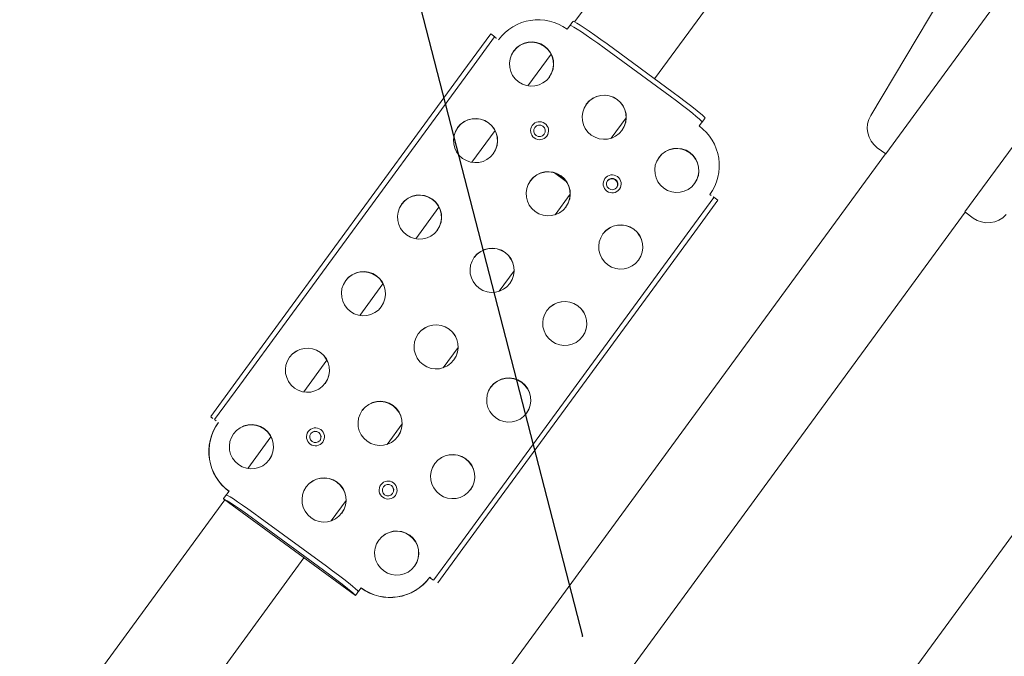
# Model space of a CAD drawing. Extents: x 5477758 to 5478338, y 5918296 to 5918502.
# Tile 29 of 138: x 5477899.483 to 5477900.086, y 5918354.399 to 5918354.789. Entities that reach past the tile are written whole.
import ezdxf

# ---------------------------------------------------------------- set-up
doc = ezdxf.new("R2010")
doc.units = 0
doc.header["$PDSIZE"] = 0.75
doc.linetypes.add('ACAD_ISO03W100', pattern=[30, 12, -18])
doc.layers.get('0').update_dxf_attribs({"linetype": 'CONTINUOUS', "lineweight": 13})
doc.layers.add('0_PROJEKTOWANE ZABAWKI', color=7, linetype='CONTINUOUS', lineweight=0)
doc.layers.add('0_WSPÓŁRZĘDNE_ODNOŚNIKI', color=6, linetype='CONTINUOUS', lineweight=15)
doc.styles.add('pktkecm$0$STANDARD', font='romans')
doc.dimstyles.new('pktkecm$0$ODNOŚNIKI', dxfattribs={"dimtxt": 17.5, "dimasz": 6, "dimexe": 7, "dimexo": 7, "dimgap": 7, "dimtad": 1, "dimtoh": 1, "dimdec": 0, "dimzin": 0, "dimdsep": 46, "dimtxsty": 'pktkecm$0$STANDARD', "dimblk": 'pktkecm$0$_Dot', "dimcen": 8, "dimdle": 7, "dimclrt": 2, "dimadec": 0, "dimazin": 0, "dimtfac": 1, "dimtdec": 0, "dimtofl": 0, "dimtmove": 0, "dimatfit": 3, "dimldrblk": 'pktkecm$0$_DotBlank', "dimfxl": 0, "dimtolj": 1, "dimtzin": 0, "dimarcsym": 0})

# ---------------------------------------------------------------- blocks, each defined once
blk = doc.blocks.new('zw$2AC3')
at = {"lineweight": 0}
for p, q in [((-142.4194631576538, -71.23101636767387), (-115.0274410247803, -71.23101630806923)), ((-150.7070513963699, -84.59598597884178), (-150.7070516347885, -85.23101636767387)), ((-162.7796500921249, -85.23101630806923), (-150.7070516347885, -85.23101636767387)), ((-150.7070515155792, -85.21601644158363), (-67.79288053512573, -85.21601638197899)), ((-150.7070515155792, -91.23101624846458), (-162.7796502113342, -91.23101630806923)), ((-150.7070515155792, -91.23101624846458), (-150.7070515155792, -91.86604681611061)), ((-150.7070515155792, -91.2460164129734), (-67.79288053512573, -91.24601629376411)), ((-152.0659704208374, -93.35939744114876), (-162.7796502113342, -94.3715503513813)), ((-142.3612426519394, -98.138597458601), (-142.3612424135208, -97.83477082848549)), ((-142.3603411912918, -97.83101639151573), (-139.9728103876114, -97.83101645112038)), ((-139.9728103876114, -97.83101645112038), (-115.9967215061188, -97.83101633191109)), ((-115.9967215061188, -97.83101633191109), (-113.401994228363, -97.83101633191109)), ((-139.9728108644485, -98.13101634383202), (-142.3603411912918, -98.13101640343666)), ((-115.9967216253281, -98.13101640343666), (-139.9728108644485, -98.13101634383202)), ((-113.4019941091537, -98.13101634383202), (-115.9967216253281, -98.13101640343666)), ((-113.3688374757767, -98.43101641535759), (-113.3822259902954, -98.43101641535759)), ((-145.5965783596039, -101.4310164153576), (-145.9279992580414, -101.4310162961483)), ((-145.3503441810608, -101.4310163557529), (-145.5965783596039, -101.4310164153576)), ((-110.1498178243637, -101.4310162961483), (-110.3852146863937, -101.4310163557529)), ((-109.8183966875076, -101.4310164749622), (-110.1498178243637, -101.4310162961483)), ((-109.7986028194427, -101.4356297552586), (-109.7986027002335, -111.4264031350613)), ((-146.0667332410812, -108.9310164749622), (-146.0667331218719, -103.9310164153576)), ((-145.7670321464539, -103.9310164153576), (-145.7670320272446, -108.9310163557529)), ((-110.2024998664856, -108.9310163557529), (-110.2025001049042, -103.9310162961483)), ((-109.9027988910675, -103.9310162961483), (-109.9027988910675, -108.9310164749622)), ((-146.0667332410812, -105.3310161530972), (-157.4296499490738, -105.3310163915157)), ((-141.5714892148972, -105.331016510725), (-143.1217894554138, -105.3310163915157)), ((-135.7772676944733, -105.3310163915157), (-137.3275678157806, -105.3310162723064)), ((-129.9830461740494, -105.3310163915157), (-131.5333460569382, -105.3310163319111)), ((-124.1888245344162, -105.3310163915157), (-125.7391245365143, -105.3310163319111)), ((-118.3946032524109, -105.3310163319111), (-119.9449031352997, -105.3310163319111)), ((-112.600381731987, -105.3310163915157), (-114.1506816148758, -105.3310163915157)), ((-81.98346590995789, -105.3310162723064), (-109.7986028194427, -105.3310162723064)), ((-137.8444284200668, -106.0670109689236), (-137.8444285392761, -106.795021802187)), ((-137.8176522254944, -106.8798699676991), (-137.8176522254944, -105.9821629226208)), ((-150.6755114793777, -111.3310162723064), (-145.9864041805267, -111.3310163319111)), ((-145.9279992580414, -111.4310164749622), (-145.5965782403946, -111.4310163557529)), ((-145.5965782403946, -111.4310163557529), (-145.3503446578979, -111.4310163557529)), ((-143.5480788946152, -111.3310163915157), (-141.1451995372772, -111.3310163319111)), ((-137.7538573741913, -111.3310162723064), (-135.3509780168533, -111.3310163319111)), ((-131.9596359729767, -111.3310163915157), (-129.5567564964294, -111.3310162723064)), ((-126.1654144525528, -111.3310163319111), (-123.7625350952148, -111.3310163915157)), ((-120.3711930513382, -111.3310164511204), (-117.968313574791, -111.3310164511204)), ((-114.576971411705, -111.3310163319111), (-112.1740920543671, -111.3310163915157)), ((-110.385214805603, -111.4310164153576), (-110.1498175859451, -111.4310164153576)), ((-110.1498175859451, -111.4310164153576), (-109.8183968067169, -111.4310163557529)), ((-109.7986027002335, -111.3310163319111), (-81.9834656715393, -111.3310163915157)), ((-142.3612424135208, -115.0272620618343), (-142.3612425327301, -114.7234353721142)), ((-142.3603413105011, -114.7310164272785), (-139.9728107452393, -114.7310163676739)), ((-139.9728107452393, -114.7310163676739), (-115.9967216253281, -114.7310165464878)), ((-115.9967216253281, -114.7310165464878), (-113.401994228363, -114.7310163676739)), ((-113.368837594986, -114.4310163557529), (-113.3822257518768, -114.4310162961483)), ((-139.9728107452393, -115.0310163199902), (-142.3603413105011, -115.0310163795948)), ((-115.9967215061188, -115.0310164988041), (-139.9728107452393, -115.0310163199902)), ((-113.4019941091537, -115.0310164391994), (-115.9967215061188, -115.0310164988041))]:
    blk.add_line(p, q, dxfattribs=at)
at = {"linetype": 'ACAD_ISO03W100', "lineweight": 0, "ltscale": 0.1}
blk.add_lwpolyline([(-43.25233459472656, -268.3472688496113, 0.4162854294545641), (107.8079483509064, -118.3510163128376), (107.8079483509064, -58.11101630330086, 0.4142135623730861), (-42.19205152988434, 91.8889836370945), (-179.8757082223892, 91.88898369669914, 0.414213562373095), (-329.8757085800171, -58.1110163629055), (-329.8757085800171, -118.3510163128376, 0.414229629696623), (-179.867479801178, -268.351016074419, -1.371421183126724e-05)], format="xyb", close=True, dxfattribs=at)
at = {"lineweight": 0}
for centre, radius, start, end in [((-152.2070516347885, -84.59598580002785), 1.499999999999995, 2.995073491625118e-07, 84.60311746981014), ((-152.2070517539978, -91.86604687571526), 1.5, 275.3968837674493, 2.995073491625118e-07)]:
    blk.add_arc(centre, radius, start, end, dxfattribs=at)
for centre, major_axis, ratio, start_param, end_param in [((-113.3956141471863, -98.43101635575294), (-3.530509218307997e-14, 0.5999999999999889), 0.04462719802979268, 4.712388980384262, 5.980965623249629), ((-142.3533334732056, -101.4310164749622), (-1.110223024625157e-14, 2.999999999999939), 0.9990037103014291, 0, 1.57079632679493), ((-142.3667216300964, -98.4310162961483), (3.719247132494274e-15, -0.2999999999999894), 0.04462719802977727, 1.570796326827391, 2.503978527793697), ((-113.3956141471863, -98.43101635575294), (-1.529332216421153e-14, 0.2999999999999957), 0.04462719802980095, 4.712388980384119, 5.645571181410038), ((-113.3822259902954, -101.4310163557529), (-1.13242748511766e-14, 2.999999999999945), 0.9990037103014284, 4.712388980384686, 6.283185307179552), ((-113.3688373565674, -101.4310163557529), (-1.310063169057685e-14, 2.999999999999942), 0.9990037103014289, 4.712388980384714, 6.283185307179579), ((-142.3399451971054, -100.9310163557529), (8.058331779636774e-12, 1.349999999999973), 0.9990037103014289, 0.004963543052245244, 3.13662911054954), ((-136.5457234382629, -100.9310164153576), (8.057998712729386e-12, 1.349999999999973), 0.9990037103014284, 0.004963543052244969, 3.136629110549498), ((-130.7515022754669, -100.9310163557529), (8.057998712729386e-12, 1.349999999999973), 0.9990037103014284, 0.004963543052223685, 3.136629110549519), ((-124.9572806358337, -100.9310163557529), (8.058220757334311e-12, 1.349999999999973), 0.9990037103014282, 0.004963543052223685, 3.136629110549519), ((-119.1630591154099, -100.9310164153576), (8.057998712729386e-12, 1.349999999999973), 0.9990037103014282, 0.004963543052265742, 3.136629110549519), ((-113.368837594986, -100.9310162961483), (8.057998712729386e-12, 1.349999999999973), 0.9990037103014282, 0.004963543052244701, 3.136629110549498), ((-145.9551650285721, -103.9310164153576), (-4.241051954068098e-14, 2.499999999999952), 0.04462719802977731, 0.07149449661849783, 1.570796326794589), ((-145.6554641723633, -103.9310164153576), (-9.547918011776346e-15, 2.499999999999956), 0.04462719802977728, 0.07149449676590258, 1.570796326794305), ((-110.0909321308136, -103.9310163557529), (-4.241051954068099e-14, 2.49999999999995), 0.04462719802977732, 0.07149449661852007, 1.570796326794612), ((-109.7912307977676, -103.9310163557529), (-9.547918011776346e-15, 2.499999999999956), 0.04462719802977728, 0.07149449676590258, 1.570796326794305), ((-139.3429342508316, -103.631016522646), (-2.22669105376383e-12, -0.3499999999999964), 0.9990037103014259, 3.14797436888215, 6.276803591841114), ((-139.3429342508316, -103.631016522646), (2.089300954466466e-12, 0.3499999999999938), 0.9990037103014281, 0.006381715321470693, 3.135210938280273), ((-139.3161576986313, -103.6310164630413), (2.225553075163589e-12, 0.3499999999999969), 0.9990037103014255, 0.04468657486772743, 3.096906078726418), ((-116.1660484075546, -103.6310164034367), (2.088940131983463e-12, 0.3499999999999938), 0.9990037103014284, 0.006381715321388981, 3.135210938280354), ((-142.3399453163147, -106.4310164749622), (8.058886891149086e-12, 1.349999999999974), 0.9990037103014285, 0.004963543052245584, 3.136629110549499), ((-136.5457235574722, -106.4310164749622), (8.059108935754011e-12, 1.349999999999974), 0.9990037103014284, 0.004963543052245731, 3.136629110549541), ((-130.7515022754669, -106.4310163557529), (8.059664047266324e-12, 1.349999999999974), 0.9990037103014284, 0.004963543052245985, 3.136629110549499), ((-124.9572806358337, -106.4310163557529), (8.059664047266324e-12, 1.349999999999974), 0.9990037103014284, 0.004963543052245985, 3.136629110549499), ((-119.1630592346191, -106.4310162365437), (8.059664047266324e-12, 1.349999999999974), 0.9990037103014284, 0.004963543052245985, 3.136629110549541), ((-113.3688374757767, -106.4310164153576), (8.058886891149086e-12, 1.349999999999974), 0.9990037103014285, 0.004963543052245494, 3.136629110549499), ((-139.3429343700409, -109.131016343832), (2.089189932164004e-12, 0.3499999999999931), 0.9990037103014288, 0.006381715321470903, 3.135210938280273), ((-116.166048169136, -109.1310162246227), (2.089245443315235e-12, 0.349999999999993), 0.9990037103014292, 0.006381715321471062, 3.135210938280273), ((-145.9551651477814, -108.9310162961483), (9.769962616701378e-15, -2.499999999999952), 0.04462719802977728, 4.712388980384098, 6.211690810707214), ((-145.6554641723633, -108.9310162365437), (4.241051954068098e-14, -2.499999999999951), 0.04462719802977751, 4.712388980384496, 6.211690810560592), ((-110.090931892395, -108.9310163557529), (9.103828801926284e-15, -2.499999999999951), 0.0446271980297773, 4.712388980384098, 6.211690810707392), ((-109.7912309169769, -108.9310162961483), (4.241051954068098e-14, -2.499999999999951), 0.04462719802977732, 4.712388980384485, 6.211690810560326), ((-142.3399451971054, -111.9310164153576), (8.058220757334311e-12, 1.349999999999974), 0.9990037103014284, 0.004963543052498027, 3.136629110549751), ((-136.5457235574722, -111.9310164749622), (8.058775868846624e-12, 1.349999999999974), 0.9990037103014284, 0.004963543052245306, 3.136629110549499), ((-130.7515022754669, -111.9310164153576), (8.058220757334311e-12, 1.349999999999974), 0.9990037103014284, 0.004963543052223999, 3.136629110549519), ((-124.9572803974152, -111.9310164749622), (8.058775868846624e-12, 1.349999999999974), 0.9990037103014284, 0.004963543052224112, 3.136629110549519), ((-119.1630592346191, -111.9310164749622), (8.058664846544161e-12, 1.349999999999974), 0.9990037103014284, 0.004963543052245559, 3.136629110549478), ((-113.368837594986, -111.9310162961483), (8.057887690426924e-12, 1.349999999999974), 0.9990037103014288, 0.00496354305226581, 3.136629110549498), ((-142.3533333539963, -111.4310164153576), (1.287858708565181e-14, -2.999999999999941), 0.9990037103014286, 4.712388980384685, 6.283185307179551), ((-113.3822259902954, -111.4310163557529), (9.103828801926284e-15, -2.999999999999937), 0.9990037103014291, 0, 1.570796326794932), ((-113.368837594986, -111.4310164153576), (7.549516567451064e-15, -2.99999999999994), 0.9990037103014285, 0, 1.570796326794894), ((-142.366721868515, -114.4310163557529), (1.082467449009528e-15, -0.2999999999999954), 0.04462719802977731, 0.6376141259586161, 1.570796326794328), ((-113.3956137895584, -114.4310164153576), (-6.467049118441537e-15, 0.299999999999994), 0.04462719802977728, 3.779206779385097, 4.712388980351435), ((-113.3956137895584, -114.4310164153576), (2.109423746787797e-15, -0.5999999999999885), 0.04462719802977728, 0.3022196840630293, 1.570796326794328)]:
    blk.add_ellipse(centre, major_axis=major_axis, ratio=ratio, start_param=start_param, end_param=end_param, dxfattribs=at)
for centre, major_axis, ratio in [((-142.353333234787, -100.9310163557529), (-4.884981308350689e-15, 1.349999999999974), 0.9990037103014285), ((-136.5591118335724, -100.9310163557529), (-4.884981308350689e-15, 1.349999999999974), 0.9990037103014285), ((-130.7648904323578, -100.9310162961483), (-4.884981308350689e-15, 1.349999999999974), 0.9990037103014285), ((-124.9706686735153, -100.9310164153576), (-4.884981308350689e-15, 1.349999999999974), 0.9990037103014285), ((-119.17644739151, -100.9310164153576), (-4.884981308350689e-15, 1.349999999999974), 0.9990037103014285), ((-113.3822258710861, -100.9310164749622), (-4.884981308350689e-15, 1.349999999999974), 0.9990037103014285), ((-139.3563222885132, -103.6310164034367), (-2.05391259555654e-15, 0.5499999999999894), 0.9990037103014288), ((-139.3473968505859, -103.6310164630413), (-1.27675647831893e-15, 0.3499999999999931), 0.9990037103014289), ((-116.1794362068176, -103.6310164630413), (-2.05391259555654e-15, 0.5499999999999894), 0.9990037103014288), ((-116.1705106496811, -103.6310164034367), (-1.27675647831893e-15, 0.3499999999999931), 0.9990037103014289), ((-142.3533334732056, -106.4310163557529), (-4.884981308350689e-15, 1.349999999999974), 0.9990037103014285), ((-136.5591118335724, -106.4310162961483), (-4.884981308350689e-15, 1.349999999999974), 0.9990037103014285), ((-130.7648904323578, -106.4310162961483), (-4.884981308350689e-15, 1.349999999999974), 0.9990037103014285), ((-124.9706686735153, -106.4310164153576), (-4.884981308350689e-15, 1.349999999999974), 0.9990037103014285), ((-119.17644739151, -106.4310163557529), (-4.884981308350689e-15, 1.349999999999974), 0.9990037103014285), ((-113.3822256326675, -106.4310164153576), (-4.884981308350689e-15, 1.349999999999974), 0.9990037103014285), ((-139.3563221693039, -109.1310162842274), (-2.05391259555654e-15, 0.5499999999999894), 0.9990037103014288), ((-139.3473968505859, -109.1310162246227), (-1.27675647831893e-15, 0.3499999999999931), 0.9990037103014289), ((-116.1794360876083, -109.131016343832), (-2.05391259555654e-15, 0.5499999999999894), 0.9990037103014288), ((-116.1705107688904, -109.1310162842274), (-1.27675647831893e-15, 0.3499999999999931), 0.9990037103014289), ((-142.3533334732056, -111.9310164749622), (-4.884981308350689e-15, 1.349999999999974), 0.9990037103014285), ((-136.5591118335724, -111.9310164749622), (-4.884981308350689e-15, 1.349999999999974), 0.9990037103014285), ((-130.7648903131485, -111.9310164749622), (-4.884981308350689e-15, 1.349999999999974), 0.9990037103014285), ((-124.9706687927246, -111.9310162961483), (-4.884981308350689e-15, 1.349999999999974), 0.9990037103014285), ((-119.1764472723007, -111.9310163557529), (-4.884981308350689e-15, 1.349999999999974), 0.9990037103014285), ((-113.3822257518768, -111.9310163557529), (-4.884981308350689e-15, 1.349999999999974), 0.9990037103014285)]:
    blk.add_ellipse(centre, major_axis=major_axis, ratio=ratio, dxfattribs=at)
for points in [[(-142.3603411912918, -97.83101639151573), (-142.360933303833, -97.83101639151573), (-142.3612267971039, -97.83227190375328), (-142.361221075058, -97.83482465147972)], [(-113.3876442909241, -97.8582094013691), (-113.3902759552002, -97.83982387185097), (-113.3952283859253, -97.83101645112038), (-113.401994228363, -97.83101633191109)], [(-145.9279992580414, -101.4310162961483), (-145.9489988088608, -101.4310163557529), (-145.9605360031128, -101.433232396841), (-145.963134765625, -101.4374029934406)], [(-109.7992004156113, -101.4374030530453), (-109.7966017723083, -101.4332323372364), (-109.8026608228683, -101.4310163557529), (-109.8183966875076, -101.4310164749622)], [(-145.9631346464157, -111.4246298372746), (-145.9605361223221, -111.4288004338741), (-145.9489989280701, -111.4310163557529), (-145.9279992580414, -111.4310164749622)], [(-109.8183968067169, -111.4310163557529), (-109.8026607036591, -111.4310162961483), (-109.7966017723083, -111.4288003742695), (-109.7992005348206, -111.4246297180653)], [(-142.3612211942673, -115.0272078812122), (-142.3612267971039, -115.0297608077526), (-142.3609330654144, -115.0310163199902), (-142.3603413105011, -115.0310163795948)], [(-113.4019941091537, -115.0310164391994), (-113.3952289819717, -115.0310163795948), (-113.3902763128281, -115.0222096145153), (-113.3876441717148, -115.0038233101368)]]:
    blk.add_open_spline(points, degree=3, dxfattribs=at)
for points, knots in [([(-142.3587520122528, -98.18996092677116), (-142.3596186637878, -98.17557188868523), (-142.3603509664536, -98.16325858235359), (-142.3614928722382, -98.13852289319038), (-142.361353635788, -98.13101628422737), (-142.3603411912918, -98.13101640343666)], [0.269418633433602, 0.269418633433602, 0.269418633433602, 0.269418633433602, 0.3391382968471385, 0.3391382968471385, 0.452239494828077, 0.452239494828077, 0.452239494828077, 0.452239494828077]), ([(-113.4019941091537, -98.13101634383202), (-113.3976255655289, -98.13101634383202), (-113.3939009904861, -98.13852295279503), (-113.3897092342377, -98.16325852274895), (-113.3885109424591, -98.17557176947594), (-113.3876441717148, -98.18996092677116)], [0.4539277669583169, 0.4539277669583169, 0.4539277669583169, 0.4539277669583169, 0.5670289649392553, 0.5670289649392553, 0.6367486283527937, 0.6367486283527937, 0.6367486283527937, 0.6367486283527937]), ([(-145.6634337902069, -101.437402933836), (-145.6617560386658, -101.4347111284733), (-145.6524722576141, -101.4327776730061), (-145.6251043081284, -101.4312499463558), (-145.611829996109, -101.4310162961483), (-145.5965783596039, -101.4310164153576)], [0.4539275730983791, 0.4539275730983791, 0.4539275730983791, 0.4539275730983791, 0.5669774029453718, 0.5669774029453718, 0.6367447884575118, 0.6367447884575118, 0.6367447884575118, 0.6367447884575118]), ([(-110.1498178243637, -101.4310162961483), (-110.1363010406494, -101.4310163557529), (-110.1249587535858, -101.4312500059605), (-110.102924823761, -101.4327776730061), (-110.0972241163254, -101.4347111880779), (-110.0989016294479, -101.4374031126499)], [0.269422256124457, 0.269422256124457, 0.269422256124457, 0.269422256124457, 0.3391896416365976, 0.3391896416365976, 0.4522394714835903, 0.4522394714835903, 0.4522394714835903, 0.4522394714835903]), ([(-145.5965782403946, -111.4310163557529), (-145.6118199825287, -111.4310164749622), (-145.6250863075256, -111.4307830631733), (-145.6524641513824, -111.4292566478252), (-145.6617555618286, -111.4273227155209), (-145.6634337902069, -111.4246295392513)], [0.2694186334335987, 0.2694186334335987, 0.2694186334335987, 0.2694186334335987, 0.3391382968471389, 0.3391382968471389, 0.4522394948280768, 0.4522394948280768, 0.4522394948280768, 0.4522394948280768]), ([(-110.0989017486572, -111.4246297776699), (-110.0972241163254, -111.4273217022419), (-110.102924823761, -111.4292551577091), (-110.1249589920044, -111.4307827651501), (-110.1363009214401, -111.4310164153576), (-110.1498175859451, -111.4310164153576)], [0.4539275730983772, 0.4539275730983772, 0.4539275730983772, 0.4539275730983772, 0.5669774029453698, 0.5669774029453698, 0.6367447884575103, 0.6367447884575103, 0.6367447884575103, 0.6367447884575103]), ([(-142.3603413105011, -114.7310164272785), (-142.3613535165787, -114.7310166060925), (-142.3614926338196, -114.7235098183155), (-142.3603510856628, -114.6987742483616), (-142.3596186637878, -114.68646094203), (-142.3587517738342, -114.6720718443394)], [0.4539275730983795, 0.4539275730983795, 0.4539275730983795, 0.4539275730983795, 0.5670287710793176, 0.5670287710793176, 0.6367484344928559, 0.6367484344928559, 0.6367484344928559, 0.6367484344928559]), ([(-113.3876442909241, -114.672071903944), (-113.3885115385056, -114.6864703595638), (-113.3897111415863, -114.6987908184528), (-113.3939044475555, -114.7235165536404), (-113.3976278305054, -114.7310164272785), (-113.401994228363, -114.7310163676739)], [0.2694222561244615, 0.2694222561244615, 0.2694222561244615, 0.2694222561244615, 0.3391896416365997, 0.3391896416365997, 0.4522394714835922, 0.4522394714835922, 0.4522394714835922, 0.4522394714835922])]:
    blk.add_open_spline(points, degree=3, knots=knots, dxfattribs=at)
blk = doc.blocks.new('pktkecm$0$_Dot')
at = {"color": 0, "linetype": 'ByBlock', "lineweight": -2}
blk.add_line((-0.5, 0), (-1, 0), dxfattribs=at)
at = {"color": 0, "linetype": 'ByBlock', "const_width": 0.5}
blk.add_lwpolyline([(-0.25, 0, 1), (0.25, 0, 1)], format="xyb", close=True, dxfattribs=at)
blk = doc.blocks.new('pktkecm$0$_DotBlank')
at = {"color": 0, "linetype": 'ByBlock', "lineweight": -2}
blk.add_line((-0.5, 0), (-1, 0), dxfattribs=at)
blk.add_circle((0, 0), 0.5, dxfattribs=at)
blk = doc.blocks.new('pktkecm$0$Punkt')
blk.add_point((0, 0))
at = {"style": 'pktkecm$0$STANDARD'}
blk.add_attdef('NR', (0.9179106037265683, 1.118458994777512), '', height=1.75, dxfattribs=at)
at = {"style": 'pktkecm$0$STANDARD', "flags": 1}
for tag, p in [('WSPZ', (0.9179106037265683, -3.048207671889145)), ('DATA', (0.9179106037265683, -7.214874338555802))]:
    blk.add_attdef(tag, p, '', height=2.5, dxfattribs=at)

msp = doc.modelspace()

# ---------------------------------------------------------------- block references
at = {"layer": '0_PROJEKTOWANE ZABAWKI', "color": 1, "lineweight": 0, "xscale": 0.0100229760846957, "yscale": 0.0100229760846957, "zscale": 0.0100229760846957, "rotation": 233.789402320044}
msp.add_blockref('zw$2AC3', (5477899.858387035, 5918352.947505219), dxfattribs=at)
at = {"layer": '0_WSPÓŁRZĘDNE_ODNOŚNIKI', "lineweight": -3, "xscale": 1.200000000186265}
msp.add_blockref('pktkecm$0$Punkt', (5477899.827242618, 5918354.411161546), dxfattribs=at)

# ---------------------------------------------------------------- leaders
at = {"layer": '0_WSPÓŁRZĘDNE_ODNOŚNIKI', "lineweight": -3}
for points in [[(5477900.710437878, 5918363.312271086), (5477903.017635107, 5918353.320009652)], [(5477897.89372826, 5918361.917850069), (5477899.827242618, 5918354.411161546)]]:
    msp.add_leader(points, dimstyle='pktkecm$0$ODNOŚNIKI', override={"dimasz": 2.8}, dxfattribs=at)

doc.saveas('drawing.dxf')
